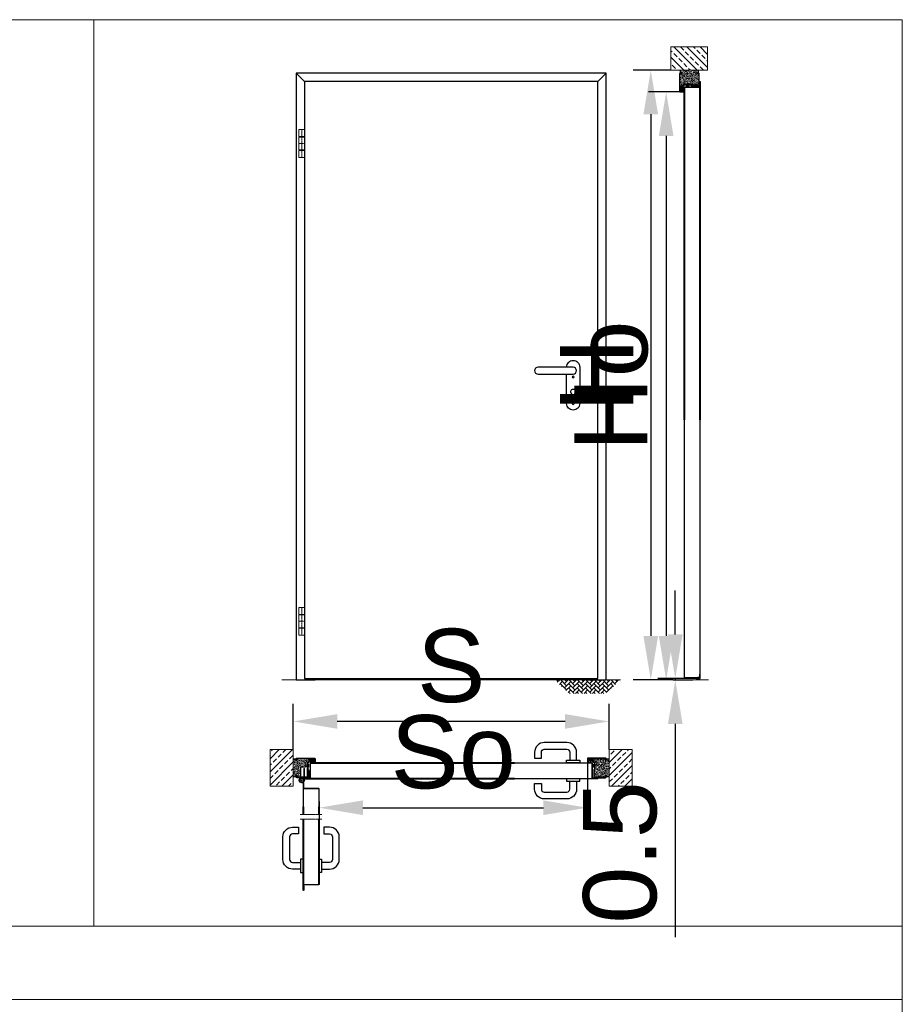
# Model space of a CAD drawing. Header units: millimetres. Extents: x 23192 to 149900, y -396339 to -79279.
# Tile 135 of 136: x 75296 to 75597, y -208662 to -208326. Entities that reach past the tile are written whole.
import ezdxf

# ---------------------------------------------------------------- set-up
doc = ezdxf.new("R2010")
doc.units = ezdxf.units.MM
doc.linetypes.add('CENTER', pattern=[0.6, 0.375, -0.075, 0.075, -0.075])
doc.layers.get('0').update_dxf_attribs({"lineweight": 0})
for name, color, linetype in [('GRUBA', 4, 'Continuous'), ('GRUBA-2', 210, 'Continuous'), ('GRUBA-4', 150, 'Continuous'), ('GRUBA-5', 200, 'Continuous'), ('WYMIAR-2', 230, 'Continuous'), ('zawias', 7, 'Continuous')]:
    doc.layers.add(name, color=color, linetype=linetype)
doc.layers.add('KRAWĘDZIE', color=7, linetype='Continuous', lineweight=20)
doc.layers.add('LINIA CIENKA', color=8, linetype='Continuous', lineweight=5)
doc.styles.get("Standard").update_dxf_attribs({"font": 'arial.ttf', "height": 25})
doc.dimstyles.new('1-1X6', dxfattribs={"dimscale": 6, "dimtxt": 2.5, "dimasz": 2.5, "dimexe": 1, "dimexo": 0, "dimgap": 1, "dimtad": 1, "dimrnd": 0.1, "dimdsep": 46, "dimtxsty": 'Standard', "dimcen": -2, "dimclrd": 256, "dimclre": 256, "dimclrt": 50, "dimadec": 0, "dimazin": 0, "dimtfac": 1, "dimtmove": 0, "dimatfit": 0, "dimfxl": 1, "dimtolj": 1, "dimarcsym": 0})

# ---------------------------------------------------------------- blocks, each defined once
blk = doc.blocks.new('nit4-2')
at = {"ltscale": 0.2}
blk.add_line((-2, 0), (2, 0), dxfattribs=at)
blk.add_lwpolyline([(-4, 0), (4, 0, -0.25)], format="xyb", close=True, dxfattribs=at)
blk = doc.blocks.new('nit4-1')
at = {"ltscale": 0.2}
blk.add_lwpolyline([(-2.3, 2), (2.3, 2, -0.515354), (2.7, 0), (-2.7, 0, -0.515354)], format="xyb", close=True, dxfattribs=at)
blk = doc.blocks.new('nit fi4')
at = {"ltscale": 0.2}
for p, q in [((-2, 1.6), (-2, 0)), ((2, 1.6), (2, 0))]:
    blk.add_line(p, q, dxfattribs=at)
at = {"color": 2, "linetype": 'CENTER', "ltscale": 0.1}
blk.add_line((0, 5.6), (0, -3), dxfattribs=at)
for name, p in [('nit4-2', (0, 0)), ('nit4-1', (0, 1.6))]:
    blk.add_blockref(name, p)
blk = doc.blocks.new('KL-prosta-3')
blk.add_lwpolyline([(-11.5, 9), (-11.5, 36, -0.414214), (21.5, 69), (98.5, 69, -0.414214), (131.5, 36), (131.5, 16), (108.5, 16), (108.5, 36, 0.414214), (98.5, 46), (21.5, 46, 0.414214), (11.5, 36), (11.5, 9)], format="xyb", close=True)
blk.add_lwpolyline([(22.5, 0), (22.5, 9), (-22.5, 9), (-22.5, 0)], close=True)
blk = doc.blocks.new('*D274')
at = {"layer": 'DEFPOINTS', "color": 0, "transparency": 16777216}
for p in [(75518.27, -208342.92), (75511.39, -208550.92), (75518.27, -208550.92)]:
    blk.add_point(p, dxfattribs=at)
at = {"layer": 'WYMIAR-2', "lineweight": -2, "transparency": 16777216}
for p, q in [((75518.27, -208342.92), (75505.39, -208342.92)), ((75511.39, -208357.92), (75511.39, -208535.92)), ((75518.27, -208550.92), (75505.39, -208550.92))]:
    blk.add_line(p, q, dxfattribs=at)
at = {"layer": 'WYMIAR-2', "transparency": 16777216}
for points in [[(75508.89, -208357.92), (75513.89, -208357.92), (75511.39, -208342.92)], [(75508.89, -208535.92), (75513.89, -208535.92), (75511.39, -208550.92)]]:
    blk.add_solid(points, dxfattribs=at)
at = {"layer": 'WYMIAR-2', "color": 50, "transparency": 16777216, "insert": (75492.89, -208446.92), "char_height": 25, "attachment_point": 5, "rotation": 90}
blk.add_mtext('\\A1;H', dxfattribs=at)
blk = doc.blocks.new('*D275')
at = {"layer": 'DEFPOINTS', "color": 0, "transparency": 16777216}
for p in [(75521.43, -208350.32), (75516.64, -208550.92), (75518.97, -208550.92)]:
    blk.add_point(p, dxfattribs=at)
at = {"layer": 'WYMIAR-2', "lineweight": -2, "transparency": 16777216}
for p, q in [((75521.43, -208350.32), (75510.64, -208350.32)), ((75516.64, -208365.32), (75516.64, -208535.92)), ((75518.97, -208550.92), (75510.64, -208550.92))]:
    blk.add_line(p, q, dxfattribs=at)
at = {"layer": 'WYMIAR-2', "transparency": 16777216}
for points in [[(75514.14, -208365.32), (75519.14, -208365.32), (75516.64, -208350.32)], [(75514.14, -208535.92), (75519.14, -208535.92), (75516.64, -208550.92)]]:
    blk.add_solid(points, dxfattribs=at)
at = {"layer": 'WYMIAR-2', "color": 50, "transparency": 16777216, "insert": (75497.94, -208450.62), "char_height": 25, "attachment_point": 5, "rotation": 90}
blk.add_mtext('\\A1;Ho', dxfattribs=at)
blk = doc.blocks.new('*D276')
at = {"layer": 'DEFPOINTS', "color": 0, "transparency": 16777216}
for p in [(75389.46, -208565.08), (75389.46, -208574.66), (75497.16, -208574.66)]:
    blk.add_point(p, dxfattribs=at)
at = {"layer": 'WYMIAR-2', "lineweight": -2, "transparency": 16777216}
for p, q in [((75389.46, -208574.66), (75389.46, -208559.08)), ((75497.16, -208574.66), (75497.16, -208559.08)), ((75482.16, -208565.08), (75404.46, -208565.08))]:
    blk.add_line(p, q, dxfattribs=at)
at = {"layer": 'WYMIAR-2', "transparency": 16777216}
for points in [[(75404.46, -208562.58), (75404.46, -208567.58), (75389.46, -208565.08)], [(75482.16, -208562.58), (75482.16, -208567.58), (75497.16, -208565.08)]]:
    blk.add_solid(points, dxfattribs=at)
at = {"layer": 'WYMIAR-2', "color": 50, "transparency": 16777216, "insert": (75443.31, -208546.15), "char_height": 25, "attachment_point": 5}
blk.add_mtext('\\A1;S', dxfattribs=at)
blk = doc.blocks.new('*D265')
at = {"layer": 'DEFPOINTS', "color": 0, "transparency": 16777216}
for p in [(75518.97, -208550.92), (75519.74, -208550.92), (75526.82, -208550.42)]:
    blk.add_point(p, dxfattribs=at)
at = {"layer": 'WYMIAR-2', "lineweight": -2, "transparency": 16777216}
for p, q in [((75519.74, -208535.42), (75519.74, -208520.42)), ((75526.82, -208550.42), (75513.74, -208550.42)), ((75518.97, -208550.92), (75525.74, -208550.92)), ((75519.74, -208550.42), (75519.74, -208550.92)), ((75519.74, -208565.92), (75519.74, -208638.62))]:
    blk.add_line(p, q, dxfattribs=at)
at = {"layer": 'WYMIAR-2', "transparency": 16777216}
for points in [[(75517.24, -208535.42), (75522.24, -208535.42), (75519.74, -208550.42)], [(75517.24, -208565.92), (75522.24, -208565.92), (75519.74, -208550.92)]]:
    blk.add_solid(points, dxfattribs=at)
at = {"layer": 'WYMIAR-2', "color": 50, "transparency": 16777216, "insert": (75500.98, -208609.77), "char_height": 25, "attachment_point": 5, "rotation": 90}
blk.add_mtext('\\A1;0.5', dxfattribs=at)
blk = doc.blocks.new('*D277')
at = {"layer": 'DEFPOINTS', "color": 0, "transparency": 16777216}
for p in [(75489.76, -208578.82), (75398.23, -208592.44), (75489.76, -208594.52)]:
    blk.add_point(p, dxfattribs=at)
at = {"layer": 'WYMIAR-2', "lineweight": -2, "transparency": 16777216}
for p, q in [((75489.76, -208578.82), (75489.76, -208600.52)), ((75398.23, -208592.44), (75398.23, -208600.52)), ((75413.23, -208594.52), (75474.76, -208594.52))]:
    blk.add_line(p, q, dxfattribs=at)
at = {"layer": 'WYMIAR-2', "transparency": 16777216}
for points in [[(75413.23, -208592.02), (75413.23, -208597.02), (75398.23, -208594.52)], [(75474.76, -208592.02), (75474.76, -208597.02), (75489.76, -208594.52)]]:
    blk.add_solid(points, dxfattribs=at)
at = {"layer": 'WYMIAR-2', "color": 50, "transparency": 16777216, "insert": (75444, -208575.59), "char_height": 25, "attachment_point": 5}
blk.add_mtext('\\A1;So', dxfattribs=at)
blk = doc.blocks.new('KL-prosta-1')
for p, q in [((0, 35), (0, 35)), ((22.5, 11.5), (22.5, 12.5)), ((0, -96.5), (0, -96.5))]:
    blk.add_line(p, q)
blk.add_lwpolyline([(22.5, 12.5, 0.414214), (0, 35, 0.414214), (-22.5, 12.5), (-22.5, -112, 0.414214), (0, -134.5, 0.414214), (22.5, -112), (22.5, -11.5)], format="xyb")
for points in [[(0, -11.5, -1), (0, 11.5), (120, 11.5, -1), (120, -11.5)], [(0, -96.5, 0.414214), (5, -91.5), (5, -78.4, 3.074773), (-5, -78.4), (-5, -91.5, 0.414214)]]:
    blk.add_lwpolyline(points, format="xyb", close=True)
for centre in [(0, -21.5), (0, -112)]:
    blk.add_circle(centre, 3)

msp = doc.modelspace()

# ---------------------------------------------------------------- hatches: boundary and pattern name
at = {"layer": 'GRUBA-4'}
h = msp.add_hatch(dxfattribs=at)
h.set_pattern_fill('ANSI37', color=254, scale=0.022, angle=90, style=0)
h.set_pattern_definition([(135, (75524.428225, -208348.11628), (-0.0493914, -0.0493914), []), (225, (75524.428225, -208348.11628), (0.0493914, -0.0493914), [])])
h.paths.add_polyline_path([(75523.428, -208347.916), (75523.428, -208348.116), (75524.428, -208348.116), (75524.428, -208347.916)])
h = msp.add_hatch(dxfattribs=at)
h.set_pattern_fill('ANSI37', color=254, scale=0.022, style=0)
h.set_pattern_definition([(45, (74719.84773, -208580.65591), (-0.049391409, 0.049391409), []), (135, (74719.84773, -208580.65591), (-0.049391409, -0.049391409), [])])
h.paths.add_polyline_path([(75394.461, -208579.656), (75394.661, -208579.656), (75394.661, -208580.656), (75394.461, -208580.656)])
h = msp.add_hatch(dxfattribs=at)
h.set_pattern_fill('ANSI37', color=254, scale=0.022, style=0)
h.set_pattern_definition([(45, (74611.74604, -208580.67591), (-0.0493914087, 0.0493914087), []), (135, (74611.74604, -208580.67591), (-0.0493914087, -0.0493914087), [])])
h.paths.add_polyline_path([(75491.963, -208579.676), (75492.163, -208579.676), (75492.163, -208580.676), (75491.963, -208580.676)])
at = {"layer": 'LINIA CIENKA'}
h = msp.add_hatch(dxfattribs=at)
h.set_pattern_fill('ANSI33', color=254, scale=0.5, angle=90)
h.set_pattern_definition([(135, (73958.3614, -208121.1507), (-2.245064, -2.245064), []), (135, (73958.3614, -208118.9057), (-2.245064, -2.245064), [1.5875, -0.79375])])
h.paths.add_polyline_path([(75518.265, -208334.986), (75518.265, -208342.916), (75530.791, -208342.916), (75530.791, -208334.986)])
h = msp.add_hatch(dxfattribs=at)
h.set_pattern_fill('AR-CONC', color=254, scale=0.003)
h.set_pattern_definition([(50, (75520.5227, -207020.2006), (0.546554, -0.04781726), [0.05715, -0.62865]), (355, (75520.5227, -207020.2006), (-0.10573026, 0.57317054), [0.04572, -0.50292175]), (100.451445, (75520.56823, -207020.2046), (0.44082374, 0.52535326), [0.04857003, -0.53427073]), (46.1842, (75520.5227, -207020.0482), (0.81323712, -0.126127), [0.085725, -0.942975]), (96.63556, (75520.59046, -207020.0587), (0.7122124, 0.74227837), [0.07285507, -0.8014068]), (351.18415, (75520.5227, -207020.0482), (0.7122124, 0.7422784), [0.0685799, -0.7543792]), (21, (75520.5989, -207020.0863), (0.45484317, -0.3067956), [0.05715, -0.62865]), (326, (75520.5989, -207020.0863), (0.18540609, 0.5525639), [0.04572, -0.50292]), (71.451445, (75520.6368, -207020.11186), (0.64024926, 0.2457683), [0.04857003, -0.53426981]), (37.5, (75520.52269, -207020.2006), (0.00926581, 0.253665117), [0, -0.496824, 0, -0.51054, 0, -0.504825]), (7.5, (75520.5227, -207020.2006), (0.20045899, 0.300541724), [0, -0.291084, 0, -0.485394, 0, -0.192405]), (327.5, (75520.35276, -207020.2006), (0.406771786, -0.017186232), [0, -0.1905, 0, -0.59436, 0, -0.78867]), (317.5, (75520.27656, -207020.2006), (0.44438754, 0.07627947), [0, -0.24765, 0, -0.394716, 0, -0.56007])])
h.paths.add_polyline_path([(75521.428, -208342.916), (75521.428, -208343.916), (75521.978, -208343.916), (75521.978, -208344.066), (75521.428, -208344.066, 0.4142136), (75521.328, -208344.166), (75521.328, -208348.616, -0.4142136), (75521.578, -208348.366), (75522.287, -208348.366, 0.2679492), (75522.374, -208348.316), (75522.619, -208347.891, -0.2679492), (75522.836, -208347.766), (75525.02, -208347.766, -0.2679492), (75525.237, -208347.891), (75525.251, -208347.916, 0.2679492), (75525.338, -208347.966), (75527.628, -208347.966, 0.4142136), (75527.728, -208347.866), (75527.728, -208344.166, 0.4142136), (75527.628, -208344.066), (75526.978, -208344.066), (75526.978, -208343.916), (75527.628, -208343.916), (75527.628, -208342.916)])
h = msp.add_hatch(dxfattribs=at)
h.set_pattern_fill('AR-HBONE', color=254, scale=0.01)
h.set_pattern_definition([(45, (75593.9969, -207016.2006), (1e-16, 1.436841), [3.048, -1.016]), (135, (75594.7153, -207015.4822), (1e-16, 1.436841), [3.048, -1.016])])
h.paths.add_polyline_path([(75501.007, -208550.916), (75478.641, -208550.916), (75483.555, -208555.541), (75496.093, -208555.541)])
h = msp.add_hatch(dxfattribs=at)
h.set_pattern_fill('ANSI33', color=254, scale=0.5)
h.set_pattern_definition([(45, (75732.2284, -207014.7537), (-2.245064, 2.245064), []), (45, (75734.4735, -207014.7537), (-2.245064, 2.245064), [1.5875, -0.79375])])
h.paths.add_polyline_path([(75381.531, -208587.184), (75389.461, -208587.184), (75389.461, -208574.657), (75381.531, -208574.657)])
h = msp.add_hatch(dxfattribs=at)
h.set_pattern_fill('ANSI33', color=254, scale=0.5)
h.set_pattern_definition([(45, (75718.9284, -207014.7537), (-2.245064, 2.245064), []), (45, (75721.1735, -207014.7537), (-2.245064, 2.245064), [1.5875, -0.79375])])
h.paths.add_polyline_path([(75505.093, -208574.657), (75497.163, -208574.657), (75497.163, -208587.184), (75505.093, -208587.184)])
h = msp.add_hatch(dxfattribs=at)
h.set_pattern_fill('AR-CONC', color=254, scale=0.003)
h.set_pattern_definition([(50, (75270.52675, -206941.37696), (0.54655401, -0.04781726), [0.05715, -0.62865]), (355, (75270.52675, -206941.37696), (-0.10573026, 0.57317054), [0.04572, -0.50292175]), (100.451445, (75270.5723, -206941.38094), (0.44082374, 0.52535326), [0.04857003, -0.53427073]), (46.1842, (75270.52675, -206941.22456), (0.81323712, -0.12612698), [0.085725, -0.942975]), (96.63556, (75270.5945, -206941.2351), (0.7122124, 0.74227837), [0.07285507, -0.80140682]), (351.18415, (75270.52675, -206941.22456), (0.7122124, 0.74227837), [0.0685799, -0.7543792]), (21, (75270.60295, -206941.26266), (0.45484317, -0.3067956), [0.05715, -0.62865]), (326, (75270.60295, -206941.26266), (0.18540609, 0.5525639), [0.04572, -0.50292]), (71.451445, (75270.64086, -206941.2882), (0.64024926, 0.2457683), [0.04857003, -0.53426981]), (37.5, (75270.52675, -206941.37696), (0.00926581, 0.253665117), [0, -0.496824, 0, -0.51054, 0, -0.504825]), (7.5, (75270.52675, -206941.37696), (0.200458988, 0.300541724), [0, -0.291084, 0, -0.485394, 0, -0.192405]), (327.5, (75270.35683, -206941.37696), (0.406771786, -0.017186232), [0, -0.1905, 0, -0.59436, 0, -0.78867]), (317.5, (75270.28063, -206941.37696), (0.444387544, 0.07627947), [0, -0.24765, 0, -0.394716, 0, -0.56007])])
h.paths.add_polyline_path([(75394.311, -208579.228, -0.2679492), (75394.436, -208579.012), (75394.861, -208578.766, 0.2679492), (75394.911, -208578.68), (75394.911, -208577.971, -0.4142136), (75395.161, -208577.721), (75390.711, -208577.721, 0.4142136), (75390.611, -208577.821), (75390.611, -208578.371), (75390.461, -208578.371), (75390.461, -208577.821), (75389.461, -208577.821), (75389.461, -208584.021), (75390.461, -208584.021), (75390.461, -208583.371), (75390.611, -208583.371), (75390.611, -208584.021, 0.4142136), (75390.711, -208584.121), (75391.011, -208584.121), (75391.011, -208583.996), (75391.911, -208583.996), (75391.911, -208580.696), (75393.511, -208580.696), (75393.511, -208580.496), (75394.311, -208580.496)])
h = msp.add_hatch(dxfattribs=at)
h.set_pattern_fill('AR-CONC', color=254, scale=0.003)
h.set_pattern_definition([(50, (75593.99686, -206971.10043), (0.54655401, -0.04781726), [0.05715, -0.62865]), (355, (75593.99686, -206971.10043), (-0.10573026, 0.57317054), [0.04572, -0.50292175]), (100.451445, (75594.0424, -206971.1044), (0.44082374, 0.52535326), [0.04857003, -0.53427073]), (46.1842, (75593.99686, -206970.948), (0.81323712, -0.12612698), [0.085725, -0.942975]), (96.63556, (75594.0646, -206970.95854), (0.7122124, 0.74227837), [0.07285507, -0.80140682]), (351.18415, (75593.99686, -206970.948), (0.7122124, 0.74227837), [0.0685799, -0.7543792]), (21, (75594.07306, -206970.98613), (0.45484317, -0.3067956), [0.05715, -0.62865]), (326, (75594.07306, -206970.98613), (0.18540609, 0.5525639), [0.04572, -0.50292]), (71.451445, (75594.11096, -206971.0117), (0.64024926, 0.2457683), [0.04857003, -0.53426981]), (37.5, (75593.99686, -206971.10043), (0.00926581, 0.253665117), [0, -0.496824, 0, -0.51054, 0, -0.504825]), (7.5, (75593.99686, -206971.10043), (0.200458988, 0.300541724), [0, -0.291084, 0, -0.485394, 0, -0.192405]), (327.5, (75593.82693, -206971.10043), (0.406771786, -0.017186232), [0, -0.1905, 0, -0.59436, 0, -0.78867]), (317.5, (75593.75073, -206971.10043), (0.444387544, 0.07627947), [0, -0.24765, 0, -0.394716, 0, -0.56007])])
h.paths.add_polyline_path([(75497.163, -208577.821), (75496.163, -208577.821), (75496.163, -208578.371), (75496.013, -208578.371), (75496.013, -208577.821, 0.4142136), (75495.913, -208577.721), (75491.463, -208577.721, -0.4142136), (75491.713, -208577.971), (75491.713, -208578.68, 0.2679492), (75491.763, -208578.766), (75492.188, -208579.012, -0.2679492), (75492.313, -208579.228), (75492.313, -208581.413, -0.2679492), (75492.188, -208581.629), (75492.163, -208581.644, 0.2679492), (75492.113, -208581.73), (75492.113, -208584.021, 0.4142136), (75492.213, -208584.121), (75495.913, -208584.121, 0.4142136), (75496.013, -208584.021), (75496.013, -208583.371), (75496.163, -208583.371), (75496.163, -208584.021), (75497.163, -208584.021)])

# ---------------------------------------------------------------- linework, layer by layer
at = {"color": 254, "linetype": 'CENTER', "ltscale": 0.2}
for p, q in [((75392.351, -208363.166), (75392.351, -208372.666)), ((75391.401, -208367.916), (75393.301, -208367.916)), ((75392.351, -208526.165), (75392.351, -208535.665)), ((75391.401, -208530.915), (75393.301, -208530.915)), ((75393.551, -208585.071), (75391.151, -208585.071)), ((75392.351, -208583.871), (75392.351, -208586.271))]:
    msp.add_line(p, q, dxfattribs=at)
at = {"color": 254, "ltscale": 0.2}
msp.add_line((75393.301, -208585.071), (75393.301, -208584.421), dxfattribs=at)
at = {"color": 254, "linetype": 'CENTER', "ltscale": 0.5}
for p, q in [((75391.811, -208596.851), (75399.231, -208596.851)), ((75391.811, -208598.387), (75399.231, -208598.387))]:
    msp.add_line(p, q, dxfattribs=at)
at = {"color": 254}
for points in [[(75045.777, -208325.686), (75321.479, -208325.686), (75321.479, -208634.901), (75045.777, -208634.901)], [(75321.479, -208325.686), (75597.181, -208325.686), (75597.181, -208634.901), (75321.479, -208634.901)], [(74770.076, -208634.901), (75597.181, -208634.901), (75597.181, -208659.901), (74770.076, -208659.901)], [(74770.076, -208659.901), (75597.181, -208659.901), (75597.181, -208684.901), (74770.076, -208684.901)]]:
    msp.add_lwpolyline(points, close=True, dxfattribs=at)
at = {"color": 254, "ltscale": 0.2}
msp.add_lwpolyline([(75392.351, -208584.421), (75394.751, -208584.421, 0.4142136), (75395.201, -208583.971), (75395.201, -208581.971), (75394.901, -208581.971), (75394.901, -208583.971, -0.4142136), (75394.751, -208584.121), (75392.351, -208584.121, 4.8260126), (75393.044, -208584.421), (75392.825, -208584.626)], format="xyb", dxfattribs=at)
msp.add_lwpolyline([(75393.301, -208584.121), (75393.301, -208581.171), (75393.001, -208581.171), (75393.001, -208584.121)], dxfattribs=at)
msp.add_circle((75392.351, -208585.071), 0.65, dxfattribs=at)
at = {"layer": 'GRUBA', "color": 254}
for p, q in [((75390.461, -208343.916), (75393.301, -208346.759)), ((75496.163, -208343.916), (75493.323, -208346.759)), ((75394.661, -208550.916), (75394.661, -208550.416)), ((75396.861, -208550.916), (75396.861, -208550.416)), ((75489.763, -208550.916), (75489.763, -208550.416)), ((75491.963, -208550.916), (75491.963, -208550.416))]:
    msp.add_line(p, q, dxfattribs=at)
msp.add_lwpolyline([(75489.763, -208550.916), (75496.163, -208550.916), (75496.163, -208343.916), (75390.461, -208343.916), (75390.461, -208550.916), (75396.861, -208550.916)], dxfattribs=at)
at = {"layer": 'GRUBA', "color": 254, "ltscale": 0.2}
for points in [[(75522.504, -208348.391), (75522.749, -208347.966, -0.2679492), (75522.836, -208347.916), (75525.02, -208347.916, -0.2679492), (75525.107, -208347.966), (75525.122, -208347.991, 0.2679492), (75525.338, -208348.116), (75527.628, -208348.116), (75527.628, -208348.116, 0.4142136), (75527.878, -208347.866), (75527.878, -208344.166, 0.4142136), (75527.628, -208343.916), (75526.978, -208343.916), (75526.978, -208344.066), (75527.628, -208344.066, -0.4142136), (75527.728, -208344.166), (75527.728, -208347.866, -0.4142136), (75527.628, -208347.966), (75525.338, -208347.966, -0.2679492), (75525.251, -208347.916), (75525.237, -208347.891, 0.2679492), (75525.02, -208347.766), (75522.836, -208347.766, 0.2679492), (75522.619, -208347.891), (75522.374, -208348.316, -0.2679492), (75522.287, -208348.366), (75521.578, -208348.366, 0.4142136), (75521.328, -208348.616), (75521.328, -208349.916, 0.4142136), (75521.578, -208350.166), (75522.428, -208350.166), (75521.428, -208350.166, -0.4142136), (75521.328, -208350.066), (75521.328, -208344.166, -0.4142136), (75521.428, -208344.066), (75521.978, -208344.066), (75521.978, -208343.916), (75521.428, -208343.916, 0.4142136), (75521.178, -208344.166), (75521.178, -208350.066, 0.4142136), (75521.428, -208350.316), (75522.428, -208350.316, 1), (75522.428, -208350.016), (75521.578, -208350.016, -0.4142136), (75521.478, -208349.916), (75521.478, -208348.616, -0.4142136), (75521.578, -208348.516), (75522.287, -208348.516, 0.2679492)], [(75394.936, -208578.896), (75394.511, -208579.142, 0.2679492), (75394.461, -208579.228), (75394.461, -208581.413, 0.2679492), (75394.511, -208581.499), (75394.536, -208581.514, -0.2679492), (75394.661, -208581.73), (75394.661, -208584.021), (75394.661, -208584.021, -0.4142136), (75394.411, -208584.271), (75390.711, -208584.271, -0.4142136), (75390.461, -208584.021), (75390.461, -208583.371), (75390.611, -208583.371), (75390.611, -208584.021, 0.4142136), (75390.711, -208584.121), (75394.411, -208584.121, 0.4142136), (75394.511, -208584.021), (75394.511, -208581.73, 0.2679492), (75394.461, -208581.644), (75394.436, -208581.629, -0.2679492), (75394.311, -208581.413), (75394.311, -208579.228, -0.2679492), (75394.436, -208579.012), (75394.861, -208578.766, 0.2679492), (75394.911, -208578.68), (75394.911, -208577.971, -0.4142136), (75395.161, -208577.721), (75396.461, -208577.721, -0.4142136), (75396.711, -208577.971), (75396.711, -208578.821), (75396.711, -208577.821, 0.4142136), (75396.611, -208577.721), (75390.711, -208577.721, 0.4142136), (75390.611, -208577.821), (75390.611, -208578.371), (75390.461, -208578.371), (75390.461, -208577.821, -0.4142136), (75390.711, -208577.571), (75396.611, -208577.571, -0.4142136), (75396.861, -208577.821), (75396.861, -208578.821, -1), (75396.561, -208578.821), (75396.561, -208577.971, 0.4142136), (75396.461, -208577.871), (75395.161, -208577.871, 0.4142136), (75395.061, -208577.971), (75395.061, -208578.68, -0.2679492)], [(75491.688, -208578.896), (75492.113, -208579.142, -0.2679492), (75492.163, -208579.228), (75492.163, -208581.413, -0.2679492), (75492.113, -208581.499), (75492.088, -208581.514, 0.2679492), (75491.963, -208581.73), (75491.963, -208584.021), (75491.963, -208584.021, 0.4142136), (75492.213, -208584.271), (75495.913, -208584.271, 0.4142136), (75496.163, -208584.021), (75496.163, -208583.371), (75496.013, -208583.371), (75496.013, -208584.021, -0.4142136), (75495.913, -208584.121), (75492.213, -208584.121, -0.4142136), (75492.113, -208584.021), (75492.113, -208581.73, -0.2679492), (75492.163, -208581.644), (75492.188, -208581.629, 0.2679492), (75492.313, -208581.413), (75492.313, -208579.228, 0.2679492), (75492.188, -208579.012), (75491.763, -208578.766, -0.2679492), (75491.713, -208578.68), (75491.713, -208577.971, 0.4142136), (75491.463, -208577.721), (75490.163, -208577.721, 0.4142136), (75489.913, -208577.971), (75489.913, -208578.821), (75489.913, -208577.821, -0.4142136), (75490.013, -208577.721), (75495.913, -208577.721, -0.4142136), (75496.013, -208577.821), (75496.013, -208578.371), (75496.163, -208578.371), (75496.163, -208577.821, 0.4142136), (75495.913, -208577.571), (75490.013, -208577.571, 0.4142136), (75489.763, -208577.821), (75489.763, -208578.821, 1), (75490.063, -208578.821), (75490.063, -208577.971, -0.4142136), (75490.163, -208577.871), (75491.463, -208577.871, -0.4142136), (75491.563, -208577.971), (75491.563, -208578.68, 0.2679492)]]:
    msp.add_lwpolyline(points, format="xyb", close=True, dxfattribs=at)
at = {"layer": 'GRUBA-2', "color": 254}
for points in [[(75393.301, -208538.915), (75393.301, -208550.416), (75493.323, -208550.416), (75493.323, -208346.759), (75393.301, -208346.759), (75393.301, -208375.916)], [(75393.301, -208375.916), (75393.301, -208538.915)]]:
    msp.add_lwpolyline(points, dxfattribs=at)
at = {"layer": 'GRUBA-2', "color": 254, "ltscale": 0.2}
for points in [[(75522.798, -208462.216), (75522.798, -208348.756, -0.4142136), (75522.898, -208348.656), (75528.038, -208348.656, 0.4142136), (75528.058, -208348.636), (75528.058, -208347.056), (75528.138, -208347.056), (75528.138, -208348.636, -0.4142136), (75528.038, -208348.736), (75522.898, -208348.736, 0.4142136), (75522.878, -208348.756), (75522.878, -208462.216)], [(75528.138, -208462.216), (75528.138, -208346.876, 1), (75528.058, -208346.876), (75528.058, -208348.356), (75527.978, -208348.356), (75527.978, -208346.876, -1), (75528.218, -208346.876), (75528.218, -208462.216)], [(75522.798, -208462.216), (75522.798, -208550.236, 0.4142136), (75522.898, -208550.336), (75528.038, -208550.336, 0.4142136), (75528.138, -208550.236), (75528.138, -208548.936), (75528.058, -208548.936), (75528.058, -208550.236, -0.4142136), (75528.038, -208550.256), (75522.898, -208550.256, -0.4142136), (75522.878, -208550.236), (75522.878, -208462.216)], [(75528.138, -208462.216), (75528.138, -208550.316, -0.4142136), (75528.118, -208550.336), (75526.818, -208550.336), (75526.818, -208550.416), (75528.118, -208550.416, 0.4142136), (75528.218, -208550.316), (75528.218, -208462.216)], [(75464.858, -208579.191), (75395.301, -208579.191, 0.4142136), (75395.201, -208579.291), (75395.201, -208584.431, -0.4142136), (75395.181, -208584.451), (75393.601, -208584.451), (75393.601, -208584.531), (75395.181, -208584.531, 0.4142136), (75395.281, -208584.431), (75395.281, -208579.291, -0.4142136), (75395.301, -208579.271), (75464.858, -208579.271)], [(75464.858, -208579.191), (75491.323, -208579.191, -0.4142136), (75491.423, -208579.291), (75491.423, -208584.431, 0.4142136), (75491.443, -208584.451), (75493.023, -208584.451), (75493.023, -208584.531), (75491.443, -208584.531, -0.4142136), (75491.343, -208584.431), (75491.343, -208579.291, 0.4142136), (75491.323, -208579.271), (75464.858, -208579.271)], [(75464.858, -208584.531), (75393.421, -208584.531, -1), (75393.421, -208584.451), (75394.901, -208584.451), (75394.901, -208584.371), (75393.421, -208584.371, 1), (75393.421, -208584.611), (75464.858, -208584.611)], [(75464.858, -208584.531), (75493.203, -208584.531, 1), (75493.203, -208584.451), (75491.723, -208584.451), (75491.723, -208584.371), (75493.203, -208584.371, -1), (75493.203, -208584.611), (75464.858, -208584.611)], [(75392.891, -208596.851), (75392.891, -208586.141, -1), (75392.971, -208586.141), (75392.971, -208587.621), (75393.051, -208587.621), (75393.051, -208586.141, 1), (75392.811, -208586.141), (75392.811, -208596.851)], [(75398.231, -208596.851), (75398.231, -208588.021, 0.4142136), (75398.131, -208587.921), (75392.991, -208587.921, -0.4142136), (75392.971, -208587.901), (75392.971, -208586.321), (75392.891, -208586.321), (75392.891, -208587.901, 0.4142136), (75392.991, -208588.001), (75398.131, -208588.001, -0.4142136), (75398.151, -208588.021), (75398.151, -208596.851)], [(75392.891, -208598.387), (75392.891, -208622.597, 1), (75392.971, -208622.597), (75392.971, -208621.117), (75393.051, -208621.117), (75393.051, -208622.597, -1), (75392.811, -208622.597), (75392.811, -208598.387)], [(75398.231, -208598.387), (75398.231, -208620.717, -0.4142136), (75398.131, -208620.817), (75392.991, -208620.817, 0.4142136), (75392.971, -208620.837), (75392.971, -208622.417), (75392.891, -208622.417), (75392.891, -208620.837, -0.4142136), (75392.991, -208620.737), (75398.131, -208620.737, 0.4142136), (75398.151, -208620.717), (75398.151, -208598.387)]]:
    msp.add_lwpolyline(points, format="xyb", dxfattribs=at)
for points in [[(75392.811, -208596.851), (75392.811, -208594.252)], [(75392.811, -208596.851), (75392.811, -208594.252)], [(75392.891, -208594.252), (75392.891, -208596.851)], [(75398.151, -208596.851), (75398.151, -208594.252)], [(75398.151, -208596.851), (75398.151, -208594.252)], [(75398.231, -208594.252), (75398.231, -208596.851)]]:
    msp.add_lwpolyline(points, dxfattribs=at)
at = {"layer": 'GRUBA-4', "color": 254}
for p, q in [((75521.478, -208348.738), (75521.478, -208349.867)), ((75521.478, -208349.867), (75521.614, -208350.003)), ((75521.493, -208348.703), (75521.664, -208348.532)), ((75521.871, -208348.817), (75521.578, -208348.817)), ((75521.578, -208348.817), (75521.578, -208349.767)), ((75522.084, -208349.767), (75521.578, -208349.767)), ((75521.62, -208348.717), (75521.734, -208348.603)), ((75521.778, -208348.717), (75521.62, -208348.717)), ((75521.62, -208349.867), (75521.684, -208349.932)), ((75521.797, -208349.867), (75521.62, -208349.867)), ((75521.871, -208348.817), (75521.751, -208349.303)), ((75521.751, -208349.303), (75522.084, -208349.767)), ((75521.778, -208348.717), (75521.964, -208348.532)), ((75521.797, -208349.867), (75521.933, -208350.003)), ((75521.974, -208348.817), (75521.859, -208349.282)), ((75521.859, -208349.282), (75522.221, -208349.787)), ((75521.92, -208348.717), (75522.034, -208348.603)), ((75522.078, -208348.717), (75521.92, -208348.717)), ((75521.939, -208349.867), (75522.003, -208349.932)), ((75522.074, -208349.867), (75521.939, -208349.867)), ((75522.178, -208348.817), (75521.974, -208348.817)), ((75522.078, -208348.717), (75522.264, -208348.532)), ((75522.119, -208349.94), (75522.08, -208350.017)), ((75522.178, -208348.817), (75522.178, -208349.145)), ((75522.22, -208348.717), (75522.334, -208348.603)), ((75522.22, -208348.717), (75522.278, -208348.738)), ((75522.278, -208348.738), (75522.278, -208349.145)), ((75522.333, -208349.195), (75522.639, -208349.165)), ((75522.343, -208349.295), (75522.604, -208349.269)), ((75522.648, -208349.751), (75522.648, -208349.309)), ((75522.748, -208349.78), (75522.748, -208349.265)), ((75395.248, -208577.885), (75395.077, -208578.056)), ((75395.262, -208578.171), (75395.077, -208578.356)), ((75395.262, -208578.471), (75395.077, -208578.656)), ((75395.262, -208578.012), (75395.148, -208578.127)), ((75395.262, -208578.312), (75395.148, -208578.427)), ((75395.262, -208578.612), (75395.148, -208578.727)), ((75395.262, -208578.171), (75395.262, -208578.012)), ((75395.262, -208578.471), (75395.262, -208578.312)), ((75395.262, -208578.612), (75395.283, -208578.671)), ((75395.283, -208577.871), (75396.412, -208577.871)), ((75395.283, -208578.671), (75395.69, -208578.671)), ((75395.362, -208578.263), (75395.362, -208577.971)), ((75395.362, -208577.971), (75396.312, -208577.971)), ((75395.362, -208578.263), (75395.848, -208578.143)), ((75395.362, -208578.366), (75395.827, -208578.251)), ((75395.362, -208578.571), (75395.362, -208578.366)), ((75395.362, -208578.571), (75395.69, -208578.571)), ((75395.74, -208578.725), (75395.71, -208579.031)), ((75396.325, -208579.141), (75395.81, -208579.141)), ((75395.839, -208578.735), (75395.814, -208578.997)), ((75395.827, -208578.251), (75396.332, -208578.613)), ((75395.848, -208578.143), (75396.312, -208578.476)), ((75396.296, -208579.041), (75395.854, -208579.041)), ((75396.312, -208578.476), (75396.312, -208577.971)), ((75396.412, -208577.871), (75396.548, -208578.006)), ((75396.412, -208578.012), (75396.477, -208578.077)), ((75396.412, -208578.19), (75396.412, -208578.012)), ((75396.412, -208578.19), (75396.548, -208578.325)), ((75396.412, -208578.331), (75396.477, -208578.396)), ((75396.412, -208578.467), (75396.412, -208578.331)), ((75396.485, -208578.511), (75396.562, -208578.472)), ((75490.139, -208578.511), (75490.062, -208578.472)), ((75490.212, -208577.871), (75490.076, -208578.006)), ((75490.212, -208578.19), (75490.076, -208578.325)), ((75490.212, -208578.012), (75490.147, -208578.077)), ((75490.212, -208578.331), (75490.147, -208578.396)), ((75491.341, -208577.871), (75490.212, -208577.871)), ((75490.212, -208578.19), (75490.212, -208578.012)), ((75490.212, -208578.467), (75490.212, -208578.331)), ((75490.797, -208578.251), (75490.292, -208578.613)), ((75490.299, -208579.141), (75490.814, -208579.141)), ((75490.312, -208578.476), (75490.312, -208577.971)), ((75491.262, -208577.971), (75490.312, -208577.971)), ((75490.776, -208578.143), (75490.312, -208578.476)), ((75490.328, -208579.041), (75490.77, -208579.041)), ((75491.262, -208578.263), (75490.776, -208578.143)), ((75490.785, -208578.735), (75490.81, -208578.997)), ((75491.262, -208578.366), (75490.797, -208578.251)), ((75490.884, -208578.725), (75490.914, -208579.031)), ((75491.262, -208578.571), (75490.934, -208578.571)), ((75491.341, -208578.671), (75490.934, -208578.671)), ((75491.262, -208578.263), (75491.262, -208577.971)), ((75491.262, -208578.571), (75491.262, -208578.366)), ((75491.362, -208578.612), (75491.341, -208578.671)), ((75491.362, -208578.012), (75491.476, -208578.127)), ((75491.362, -208578.171), (75491.362, -208578.012)), ((75491.362, -208578.171), (75491.547, -208578.356)), ((75491.362, -208578.312), (75491.476, -208578.427)), ((75491.362, -208578.471), (75491.362, -208578.312)), ((75491.362, -208578.471), (75491.547, -208578.656)), ((75491.362, -208578.612), (75491.476, -208578.727)), ((75491.376, -208577.885), (75491.547, -208578.056))]:
    msp.add_line(p, q, dxfattribs=at)
for points in [[(75524.428, -208348.116), (75524.428, -208347.916), (75523.428, -208347.916), (75523.428, -208348.116)], [(75394.661, -208580.656), (75394.461, -208580.656), (75394.461, -208579.656), (75394.661, -208579.656)], [(75492.163, -208580.676), (75491.963, -208580.676), (75491.963, -208579.676), (75492.163, -208579.676)]]:
    msp.add_lwpolyline(points, close=True, dxfattribs=at)
for centre, radius, start, end in [((75521.528, -208348.738), 0.05, 135, 180), ((75521.649, -208349.967), 0.05, 225, 270), ((75521.649, -208349.967), 0.05, 270, 45), ((75521.699, -208348.567), 0.05, 90, 135), ((75521.699, -208348.567), 0.05, 315, 90), ((75521.968, -208349.967), 0.05, 225, 270), ((75521.999, -208348.567), 0.05, 90, 135), ((75521.968, -208349.967), 0.05, 270, 45), ((75521.999, -208348.567), 0.05, 315, 90), ((75522.074, -208349.917), 0.05, 333.42534, 90), ((75522.328, -208349.145), 0.15, 180, 275.56341), ((75522.424, -208349.641), 0.25, 215.62394, 333.86258), ((75522.299, -208348.567), 0.05, 90, 135), ((75522.328, -208349.145), 0.05, 180, 275.56341), ((75522.299, -208348.567), 0.05, 315, 90), ((75522.438, -208349.714), 0.302, 268.12838, 310.27371), ((75522.608, -208349.309), 0.04, 0, 95.56341), ((75521.859, -208349.282), 1.019, 319.45857, 330.74497), ((75522.648, -208349.265), 0.1, 0, 95.56341), ((75395.112, -208578.091), 0.05, 135, 180), ((75395.112, -208578.091), 0.05, 180, 315), ((75395.112, -208578.391), 0.05, 135, 180), ((75395.112, -208578.391), 0.05, 180, 315), ((75395.112, -208578.691), 0.05, 135, 180), ((75395.112, -208578.691), 0.05, 180, 315), ((75395.283, -208577.921), 0.05, 90, 135), ((75395.69, -208578.721), 0.15, 354.43659, 90), ((75395.69, -208578.721), 0.05, 354.43659, 90), ((75395.81, -208579.041), 0.1, 174.43659, 270), ((75395.854, -208579.001), 0.04, 174.43659, 270), ((75396.186, -208578.816), 0.25, 296.13742, 54.37606), ((75395.827, -208578.251), 1.019, 299.25503, 310.54143), ((75396.462, -208578.467), 0.05, 180, 296.57466), ((75396.512, -208578.041), 0.05, 225, 0), ((75396.512, -208578.36), 0.05, 225, 0), ((75396.259, -208578.83), 0.302, 319.72629, 1.87162), ((75396.512, -208578.041), 0.05, 0, 45), ((75396.512, -208578.36), 0.05, 0, 45), ((75490.112, -208578.041), 0.05, 135, 180), ((75490.112, -208578.041), 0.05, 180, 315), ((75490.112, -208578.36), 0.05, 135, 180), ((75490.112, -208578.36), 0.05, 180, 315), ((75490.365, -208578.83), 0.302, 178.12838, 220.27371), ((75490.797, -208578.251), 1.019, 229.45857, 240.74497), ((75490.162, -208578.467), 0.05, 243.42534, 0), ((75490.438, -208578.816), 0.25, 125.62394, 243.86258), ((75490.77, -208579.001), 0.04, 270, 5.56341), ((75490.934, -208578.721), 0.15, 90, 185.56341), ((75490.814, -208579.041), 0.1, 270, 5.56341), ((75490.934, -208578.721), 0.05, 90, 185.56341), ((75491.341, -208577.921), 0.05, 45, 90), ((75491.512, -208578.091), 0.05, 225, 0), ((75491.512, -208578.391), 0.05, 225, 0), ((75491.512, -208578.691), 0.05, 225, 0), ((75491.512, -208578.091), 0.05, 0, 45), ((75491.512, -208578.391), 0.05, 0, 45), ((75491.512, -208578.691), 0.05, 0, 45)]:
    msp.add_arc(centre, radius, start, end, dxfattribs=at)
at = {"layer": 'GRUBA-5', "color": 254, "ltscale": 0.2}
for p, q in [((75392.761, -208583.996), (75392.761, -208584.121)), ((75393.761, -208583.996), (75393.761, -208584.121))]:
    msp.add_line(p, q, dxfattribs=at)
msp.add_lwpolyline([(75393.301, -208583.996), (75394.311, -208583.996, 0.4142136), (75394.386, -208583.921), (75394.386, -208583.321), (75394.511, -208583.321), (75394.511, -208583.921, -0.4142136), (75394.311, -208584.121), (75391.011, -208584.121), (75391.011, -208583.996), (75393.001, -208583.996)], format="xyb", dxfattribs=at)
at = {"layer": 'KRAWĘDZIE', "color": 254}
for p, q in [((75521.428, -208343.916), (75521.428, -208342.916)), ((75527.628, -208343.916), (75527.628, -208342.916)), ((75391.401, -208365.566), (75393.301, -208365.566)), ((75391.401, -208365.716), (75393.301, -208365.716)), ((75391.751, -208365.566), (75391.751, -208365.716)), ((75392.951, -208365.566), (75392.951, -208365.716)), ((75391.401, -208370.116), (75393.301, -208370.116)), ((75391.401, -208370.266), (75393.301, -208370.266)), ((75391.751, -208370.116), (75391.751, -208370.266)), ((75392.951, -208370.116), (75392.951, -208370.266)), ((75391.401, -208528.565), (75393.301, -208528.565)), ((75391.401, -208528.715), (75393.301, -208528.715)), ((75391.751, -208528.565), (75391.751, -208528.715)), ((75392.951, -208528.565), (75392.951, -208528.715)), ((75391.401, -208533.115), (75393.301, -208533.115)), ((75391.401, -208533.265), (75393.301, -208533.265)), ((75391.751, -208533.115), (75391.751, -208533.265)), ((75392.951, -208533.115), (75392.951, -208533.265)), ((75385.581, -208550.916), (75501.007, -208550.916)), ((75518.972, -208550.916), (75531.125, -208550.916)), ((75390.461, -208577.821), (75389.461, -208577.821)), ((75496.163, -208577.821), (75497.163, -208577.821)), ((75486.673, -208579.191), (75483.173, -208579.191)), ((75390.461, -208584.021), (75389.461, -208584.021)), ((75496.163, -208584.021), (75497.163, -208584.021))]:
    msp.add_line(p, q, dxfattribs=at)
for points in [[(75518.265, -208342.916), (75518.265, -208334.986), (75530.791, -208334.986), (75530.791, -208342.916)], [(75389.461, -208574.657), (75381.531, -208574.657), (75381.531, -208587.184), (75389.461, -208587.184)], [(75497.163, -208574.657), (75505.093, -208574.657), (75505.093, -208587.184), (75497.163, -208587.184)]]:
    msp.add_lwpolyline(points, close=True, dxfattribs=at)
for points in [[(75393.301, -208365.566), (75393.301, -208363.166), (75391.401, -208363.166), (75391.401, -208365.566)], [(75391.401, -208365.716), (75391.401, -208370.116)], [(75393.301, -208370.116), (75393.301, -208365.716)], [(75391.401, -208370.266), (75391.401, -208372.666), (75393.301, -208372.666), (75393.301, -208370.266)], [(75393.301, -208528.565), (75393.301, -208526.165), (75391.401, -208526.165), (75391.401, -208528.565)], [(75391.401, -208528.715), (75391.401, -208533.115)], [(75393.301, -208533.115), (75393.301, -208528.715)], [(75391.401, -208533.265), (75391.401, -208535.665), (75393.301, -208535.665), (75393.301, -208533.265)]]:
    msp.add_lwpolyline(points, dxfattribs=at)
at = {"layer": 'zawias', "color": 254, "ltscale": 0.2}
msp.add_lwpolyline([(75393.841, -208583.846), (75393.841, -208583.996), (75394.151, -208583.996, 0.4142136), (75394.311, -208583.836), (75394.311, -208580.496), (75393.511, -208580.496), (75393.511, -208580.696), (75391.911, -208580.696), (75391.911, -208583.996), (75392.561, -208583.996), (75392.561, -208583.846)], format="xyb", dxfattribs=at)

# ---------------------------------------------------------------- block references
at = {"layer": 'GRUBA-4', "color": 254, "ltscale": 0.2, "yscale": 0.1, "zscale": 0.1}
for name, p, xscale in [('KL-prosta-1', (75484.923, -208445.416), -0.1), ('nit fi4', (75527.568, -208550.416), 0.1), ('KL-prosta-3', (75484.923, -208579.191), -0.1)]:
    msp.add_blockref(name, p, dxfattribs=dict(at, xscale=xscale))
for p, xscale, rotation in [((75484.923, -208584.611), 0.1, 180), ((75392.811, -208614.317), 0.1, 89.99999999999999), ((75398.231, -208614.317), -0.1, 270)]:
    msp.add_blockref('KL-prosta-3', p, dxfattribs=dict(at, xscale=xscale, rotation=rotation))

# ---------------------------------------------------------------- dimensions: what is measured, and where the dimension line sits
at = {"layer": 'WYMIAR-2', "color": 254}
for base, p1, p2, text, picture, middle in [((75511.387, -208550.916), (75518.265, -208342.916), (75518.265, -208550.916), 'H', '*D274', (75492.887, -208446.916)), ((75516.641, -208550.916), (75521.428, -208350.316), (75518.972, -208550.916), 'Ho', '*D275', (75497.936, -208450.616))]:
    dim = msp.add_linear_dim(base=base, p1=p1, p2=p2, angle=90, text=text, dimstyle='1-1X6', dxfattribs=at)
    dim.commit()
    dim.dimension.update_dxf_attribs({"geometry": picture, "text_midpoint": middle})
dim = msp.add_linear_dim(base=(75519.739, -208550.916), p1=(75526.818, -208550.416), p2=(75518.972, -208550.916), angle=90, dimstyle='1-1X6', dxfattribs=at)
dim.commit()
dim.dimension.update_dxf_attribs({"geometry": '*D265', "text_midpoint": (75519.739, -208609.768), "dimtype": 160})
dim = msp.add_linear_dim(base=(75389.461, -208565.076), p1=(75497.163, -208574.657), p2=(75389.461, -208574.657), text='S', dimstyle='1-1X6', dxfattribs=at)
dim.commit()
dim.dimension.update_dxf_attribs({"geometry": '*D276', "text_midpoint": (75443.312, -208546.15)})
dim = msp.add_linear_dim(base=(75489.763, -208594.516), p1=(75398.231, -208592.436), p2=(75489.763, -208578.821), text='So', dimstyle='1-1X6', override={"dimrnd": 1}, dxfattribs=at)
dim.commit()
dim.dimension.update_dxf_attribs({"geometry": '*D277', "text_midpoint": (75443.997, -208575.589)})

doc.saveas('drawing.dxf')
